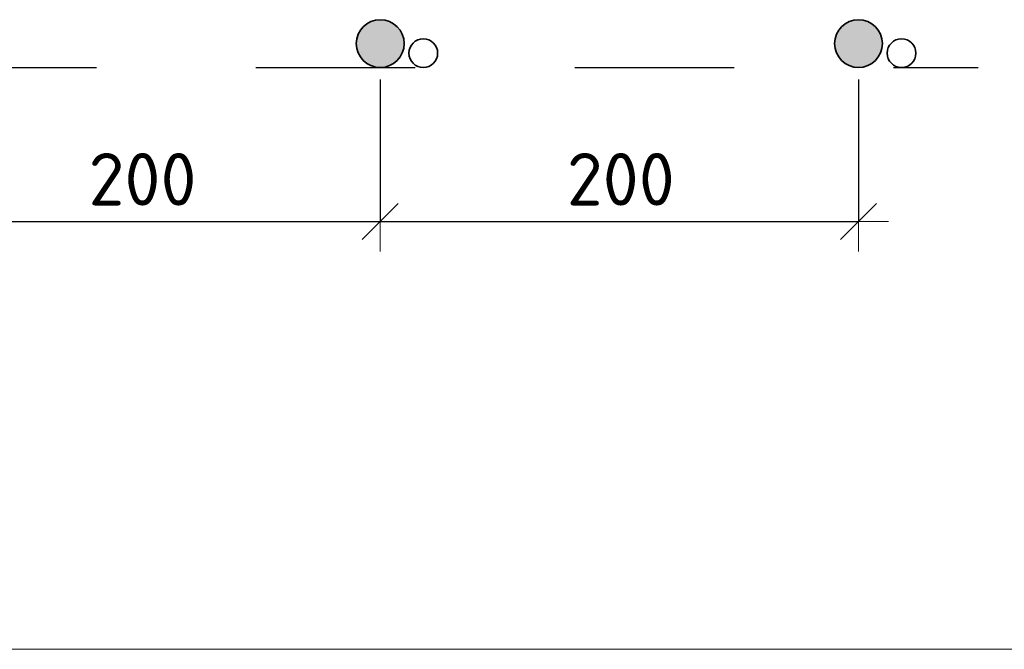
# Model space of a CAD drawing. Header units: metres. Extents: x -38 to 97, y -15 to 21.
# Tile 78 of 87: x 76.516 to 77.133, y 7.672 to 8.067. Entities that reach past the tile are written whole.
import ezdxf

# ---------------------------------------------------------------- set-up
doc = ezdxf.new("R2010")
doc.units = ezdxf.units.M
doc.header["$PDMODE"] = 65
doc.linetypes.add('______2', pattern=[0.0405, 0.03, -0.0105])
doc.layers.add('XR$3$_3898', color=7, linetype='Continuous')
doc.layers.add('XR$5$_3898', color=7, linetype='Continuous')
doc.layers.add('XR$3$Размерная линия_ общее', color=7, linetype='Continuous', lineweight=13)
doc.layers.add('XR$5$Размерная линия_ общее', color=7, linetype='Continuous', lineweight=13)
doc.styles.add('ISOCPEUR', font='txt')
doc.dimstyles.new('DIMSTYLE_8', dxfattribs={"dimtxt": 0.033, "dimasz": 0.0375, "dimexe": 0, "dimexo": 0, "dimgap": 0.0165, "dimtad": 2, "dimdec": 0, "dimlfac": 1000, "dimrnd": 1, "dimzin": 12, "dimdsep": 46, "dimtxsty": 'ISOCPEUR', "dimblk1": 'ALL_ML_STRICH', "dimblk2": 'ALL_ML_STRICH', "dimsah": 1, "dimcen": 0, "dimclrd": 7, "dimclre": 256, "dimclrt": 7, "dimadec": 0, "dimazin": 0, "dimtfac": 1, "dimtdec": 0, "dimtix": 1, "dimtmove": 2, "dimatfit": 3, "dimfxl": 0, "dimtzin": 0, "dimlwd": 0, "dimlwe": -3, "dimarcsym": 0})

# ---------------------------------------------------------------- blocks, each defined once
blk = doc.blocks.new('ALL_ML_STRICH')
at = {"color": 0, "linetype": 'ByBlock', "lineweight": -2}
for p, q in [((0, -0.5), (0, 0.5)), ((-0.3, -0.3), (0.3, 0.3)), ((-1, 0), (0.5, 0))]:
    blk.add_line(p, q, dxfattribs=at)
blk = doc.blocks.new('*D66')
at = {"layer": 'DEFPOINTS', "color": 7, "linetype": 'Continuous', "lineweight": 13, "transparency": 33554687}
for p in [(76.44196, 8.05168), (76.74196, 8.05168), (76.44196, 7.94007)]:
    blk.add_point(p, dxfattribs=at)
at = {"layer": 'XR$3$Размерная линия_ общее', "color": 253, "linetype": 'Continuous', "lineweight": -2, "true_color": 0xa0a0a0, "transparency": 33554687}
for p, q in [((76.44196, 8.02918), (76.44196, 7.94007)), ((76.74196, 8.02918), (76.74196, 7.94007))]:
    blk.add_line(p, q, dxfattribs=at)
at = {"layer": 'XR$3$Размерная линия_ общее', "color": 7, "linetype": 'Continuous', "lineweight": -2, "transparency": 33554687}
blk.add_line((76.44196, 7.94007), (76.74196, 7.94007), dxfattribs=at)
at = {"layer": 'XR$3$Размерная линия_ общее', "color": 7, "linetype": 'Continuous', "lineweight": 13, "transparency": 33554687, "xscale": 0.0375, "yscale": 0.0375, "zscale": 0.0375, "rotation": 180}
blk.add_blockref('ALL_ML_STRICH', (76.44196, 7.94007), dxfattribs=at)
at = {"layer": 'XR$3$Размерная линия_ общее', "color": 7, "linetype": 'Continuous', "lineweight": 13, "transparency": 33554687, "xscale": 0.0375, "yscale": 0.0375, "zscale": 0.0375}
blk.add_blockref('ALL_ML_STRICH', (76.74196, 7.94007), dxfattribs=at)
at = {"layer": 'XR$3$Размерная линия_ общее', "color": 7, "linetype": 'Continuous', "lineweight": 13, "transparency": 33554687, "insert": (76.55896, 7.98307), "char_height": 0.033, "width": 0.00165, "attachment_point": 1, "line_spacing_factor": 0.60241, "style": 'ISOCPEUR'}
blk.add_mtext('200', dxfattribs=at)
blk = doc.blocks.new('*D67')
at = {"layer": 'DEFPOINTS', "color": 7, "linetype": 'Continuous', "lineweight": 13, "transparency": 33554687}
for p in [(76.74196, 8.05168), (77.04196, 8.05168), (76.74196, 7.94007)]:
    blk.add_point(p, dxfattribs=at)
at = {"layer": 'XR$3$Размерная линия_ общее', "color": 253, "linetype": 'Continuous', "lineweight": -2, "true_color": 0xa0a0a0, "transparency": 33554687}
for p, q in [((76.74196, 8.02918), (76.74196, 7.94007)), ((77.04196, 8.02918), (77.04196, 7.94007))]:
    blk.add_line(p, q, dxfattribs=at)
at = {"layer": 'XR$3$Размерная линия_ общее', "color": 7, "linetype": 'Continuous', "lineweight": -2, "transparency": 33554687}
blk.add_line((76.74196, 7.94007), (77.04196, 7.94007), dxfattribs=at)
at = {"layer": 'XR$3$Размерная линия_ общее', "color": 7, "linetype": 'Continuous', "lineweight": 13, "transparency": 33554687, "xscale": 0.0375, "yscale": 0.0375, "zscale": 0.0375, "rotation": 180}
blk.add_blockref('ALL_ML_STRICH', (76.74196, 7.94007), dxfattribs=at)
at = {"layer": 'XR$3$Размерная линия_ общее', "color": 7, "linetype": 'Continuous', "lineweight": 13, "transparency": 33554687, "xscale": 0.0375, "yscale": 0.0375, "zscale": 0.0375}
blk.add_blockref('ALL_ML_STRICH', (77.04196, 7.94007), dxfattribs=at)
at = {"layer": 'XR$3$Размерная линия_ общее', "color": 7, "linetype": 'Continuous', "lineweight": 13, "transparency": 33554687, "insert": (76.85896, 7.98307), "char_height": 0.033, "width": 0.00165, "attachment_point": 1, "line_spacing_factor": 0.60241, "style": 'ISOCPEUR'}
blk.add_mtext('200', dxfattribs=at)
blk = doc.blocks.new('*D357')
at = {"layer": 'DEFPOINTS', "color": 7, "linetype": 'Continuous', "lineweight": 13, "transparency": 33554687}
for p in [(76.44196, 8.05168), (76.74196, 8.05168), (76.44196, 7.94007)]:
    blk.add_point(p, dxfattribs=at)
at = {"layer": 'XR$5$Размерная линия_ общее', "color": 253, "linetype": 'Continuous', "lineweight": -2, "true_color": 0xa0a0a0, "transparency": 33554687}
for p, q in [((76.44196, 8.02918), (76.44196, 7.94007)), ((76.74196, 8.02918), (76.74196, 7.94007))]:
    blk.add_line(p, q, dxfattribs=at)
at = {"layer": 'XR$5$Размерная линия_ общее', "color": 7, "linetype": 'Continuous', "lineweight": -2, "transparency": 33554687}
blk.add_line((76.44196, 7.94007), (76.74196, 7.94007), dxfattribs=at)
at = {"layer": 'XR$5$Размерная линия_ общее', "color": 7, "linetype": 'Continuous', "lineweight": 13, "transparency": 33554687, "xscale": 0.0375, "yscale": 0.0375, "zscale": 0.0375, "rotation": 180}
blk.add_blockref('ALL_ML_STRICH', (76.44196, 7.94007), dxfattribs=at)
at = {"layer": 'XR$5$Размерная линия_ общее', "color": 7, "linetype": 'Continuous', "lineweight": 13, "transparency": 33554687, "xscale": 0.0375, "yscale": 0.0375, "zscale": 0.0375}
blk.add_blockref('ALL_ML_STRICH', (76.74196, 7.94007), dxfattribs=at)
at = {"layer": 'XR$5$Размерная линия_ общее', "color": 7, "linetype": 'Continuous', "lineweight": 13, "transparency": 33554687, "insert": (76.55896, 7.98307), "char_height": 0.033, "width": 0.00165, "attachment_point": 1, "line_spacing_factor": 0.60241, "style": 'ISOCPEUR'}
blk.add_mtext('200', dxfattribs=at)
blk = doc.blocks.new('*D358')
at = {"layer": 'DEFPOINTS', "color": 7, "linetype": 'Continuous', "lineweight": 13, "transparency": 33554687}
for p in [(76.74196, 8.05168), (77.04196, 8.05168), (76.74196, 7.94007)]:
    blk.add_point(p, dxfattribs=at)
at = {"layer": 'XR$5$Размерная линия_ общее', "color": 253, "linetype": 'Continuous', "lineweight": -2, "true_color": 0xa0a0a0, "transparency": 33554687}
for p, q in [((76.74196, 8.02918), (76.74196, 7.94007)), ((77.04196, 8.02918), (77.04196, 7.94007))]:
    blk.add_line(p, q, dxfattribs=at)
at = {"layer": 'XR$5$Размерная линия_ общее', "color": 7, "linetype": 'Continuous', "lineweight": -2, "transparency": 33554687}
blk.add_line((76.74196, 7.94007), (77.04196, 7.94007), dxfattribs=at)
at = {"layer": 'XR$5$Размерная линия_ общее', "color": 7, "linetype": 'Continuous', "lineweight": 13, "transparency": 33554687, "xscale": 0.0375, "yscale": 0.0375, "zscale": 0.0375, "rotation": 180}
blk.add_blockref('ALL_ML_STRICH', (76.74196, 7.94007), dxfattribs=at)
at = {"layer": 'XR$5$Размерная линия_ общее', "color": 7, "linetype": 'Continuous', "lineweight": 13, "transparency": 33554687, "xscale": 0.0375, "yscale": 0.0375, "zscale": 0.0375}
blk.add_blockref('ALL_ML_STRICH', (77.04196, 7.94007), dxfattribs=at)
at = {"layer": 'XR$5$Размерная линия_ общее', "color": 7, "linetype": 'Continuous', "lineweight": 13, "transparency": 33554687, "insert": (76.85896, 7.98307), "char_height": 0.033, "width": 0.00165, "attachment_point": 1, "line_spacing_factor": 0.60241, "style": 'ISOCPEUR'}
blk.add_mtext('200', dxfattribs=at)

msp = doc.modelspace()

# ---------------------------------------------------------------- hatches: boundary and pattern name
at = {"linetype": 'Continuous', "lineweight": 25, "true_color": 0xa2a2a2, "transparency": 33554687}
for points in [[(76.75386, 8.06081), (76.75257, 8.06228), (76.7511, 8.06358), (76.74946, 8.06467), (76.7477, 8.06553), (76.74585, 8.06617), (76.74392, 8.06655), (76.74196, 8.06668), (76.74001, 8.06655), (76.73808, 8.06617), (76.73622, 8.06553), (76.73446, 8.06467), (76.73283, 8.06358), (76.73136, 8.06228), (76.73006, 8.06081), (76.72897, 8.05918), (76.72811, 8.05742), (76.72748, 8.05556), (76.72709, 8.05363), (76.72696, 8.05168), (76.72709, 8.04972), (76.72748, 8.04779), (76.72811, 8.04594), (76.72897, 8.04418), (76.73006, 8.04255), (76.73136, 8.04107), (76.73283, 8.03978), (76.73446, 8.03869), (76.73622, 8.03782), (76.73808, 8.03719), (76.74001, 8.0368), (76.74196, 8.03668), (76.74392, 8.0368), (76.74585, 8.03719), (76.7477, 8.03782), (76.74946, 8.03869), (76.7511, 8.03978), (76.75257, 8.04107), (76.75386, 8.04255), (76.75495, 8.04418), (76.75582, 8.04594), (76.75645, 8.04779), (76.75684, 8.04972), (76.75696, 8.05168), (76.75684, 8.05363), (76.75645, 8.05556), (76.75582, 8.05742), (76.75495, 8.05918)], [(76.75386, 8.06081), (76.75257, 8.06228), (76.7511, 8.06358), (76.74946, 8.06467), (76.7477, 8.06553), (76.74585, 8.06617), (76.74392, 8.06655), (76.74196, 8.06668), (76.74001, 8.06655), (76.73808, 8.06617), (76.73622, 8.06553), (76.73446, 8.06467), (76.73283, 8.06358), (76.73136, 8.06228), (76.73006, 8.06081), (76.72897, 8.05918), (76.72811, 8.05742), (76.72748, 8.05556), (76.72709, 8.05363), (76.72696, 8.05168), (76.72709, 8.04972), (76.72748, 8.04779), (76.72811, 8.04594), (76.72897, 8.04418), (76.73006, 8.04255), (76.73136, 8.04107), (76.73283, 8.03978), (76.73446, 8.03869), (76.73622, 8.03782), (76.73808, 8.03719), (76.74001, 8.0368), (76.74196, 8.03668), (76.74392, 8.0368), (76.74585, 8.03719), (76.7477, 8.03782), (76.74946, 8.03869), (76.7511, 8.03978), (76.75257, 8.04107), (76.75386, 8.04255), (76.75495, 8.04418), (76.75582, 8.04594), (76.75645, 8.04779), (76.75684, 8.04972), (76.75696, 8.05168), (76.75684, 8.05363), (76.75645, 8.05556), (76.75582, 8.05742), (76.75495, 8.05918)], [(77.05386, 8.06081), (77.05257, 8.06228), (77.0511, 8.06358), (77.04946, 8.06467), (77.0477, 8.06553), (77.04585, 8.06617), (77.04392, 8.06655), (77.04196, 8.06668), (77.04001, 8.06655), (77.03808, 8.06617), (77.03622, 8.06553), (77.03446, 8.06467), (77.03283, 8.06358), (77.03136, 8.06228), (77.03006, 8.06081), (77.02897, 8.05918), (77.02811, 8.05742), (77.02748, 8.05556), (77.02709, 8.05363), (77.02696, 8.05168), (77.02709, 8.04972), (77.02748, 8.04779), (77.02811, 8.04594), (77.02897, 8.04418), (77.03006, 8.04255), (77.03136, 8.04107), (77.03283, 8.03978), (77.03446, 8.03869), (77.03622, 8.03782), (77.03808, 8.03719), (77.04001, 8.0368), (77.04196, 8.03668), (77.04392, 8.0368), (77.04585, 8.03719), (77.0477, 8.03782), (77.04946, 8.03869), (77.0511, 8.03978), (77.05257, 8.04107), (77.05386, 8.04255), (77.05495, 8.04418), (77.05582, 8.04594), (77.05645, 8.04779), (77.05684, 8.04972), (77.05696, 8.05168), (77.05684, 8.05363), (77.05645, 8.05556), (77.05582, 8.05742), (77.05495, 8.05918)], [(77.05386, 8.06081), (77.05257, 8.06228), (77.0511, 8.06358), (77.04946, 8.06467), (77.0477, 8.06553), (77.04585, 8.06617), (77.04392, 8.06655), (77.04196, 8.06668), (77.04001, 8.06655), (77.03808, 8.06617), (77.03622, 8.06553), (77.03446, 8.06467), (77.03283, 8.06358), (77.03136, 8.06228), (77.03006, 8.06081), (77.02897, 8.05918), (77.02811, 8.05742), (77.02748, 8.05556), (77.02709, 8.05363), (77.02696, 8.05168), (77.02709, 8.04972), (77.02748, 8.04779), (77.02811, 8.04594), (77.02897, 8.04418), (77.03006, 8.04255), (77.03136, 8.04107), (77.03283, 8.03978), (77.03446, 8.03869), (77.03622, 8.03782), (77.03808, 8.03719), (77.04001, 8.0368), (77.04196, 8.03668), (77.04392, 8.0368), (77.04585, 8.03719), (77.0477, 8.03782), (77.04946, 8.03869), (77.0511, 8.03978), (77.05257, 8.04107), (77.05386, 8.04255), (77.05495, 8.04418), (77.05582, 8.04594), (77.05645, 8.04779), (77.05684, 8.04972), (77.05696, 8.05168), (77.05684, 8.05363), (77.05645, 8.05556), (77.05582, 8.05742), (77.05495, 8.05918)]]:
    msp.add_hatch(color=253, dxfattribs=at).paths.add_polyline_path(points)

# ---------------------------------------------------------------- linework, layer by layer
at = {"color": 8, "linetype": '______2', "lineweight": -3, "true_color": 0x737373, "transparency": 33554687}
msp.add_line((76.06396, 8.03668), (77.11696, 8.03668), dxfattribs=at)
msp.add_line((76.06396, 8.03668), (77.11696, 8.03668), dxfattribs=at)
at = {"color": 7, "linetype": 'Continuous', "lineweight": 13, "transparency": 33554687}
msp.add_line((86.41979, 7.67171), (67.91979, 7.67171), dxfattribs=at)
at = {"layer": 'XR$3$_3898', "color": 7, "linetype": 'Continuous', "lineweight": 35, "transparency": 33554687}
for centre, radius in [((76.74196, 8.05168), 0.015), ((77.04196, 8.05168), 0.015), ((76.76896, 8.04568), 0.009), ((77.06896, 8.04568), 0.009)]:
    msp.add_circle(centre, radius, dxfattribs=at)
at = {"layer": 'XR$5$_3898', "color": 7, "linetype": 'Continuous', "lineweight": 35, "transparency": 33554687}
for centre, radius in [((76.74196, 8.05168), 0.015), ((77.04196, 8.05168), 0.015), ((76.76896, 8.04568), 0.009), ((77.06896, 8.04568), 0.009)]:
    msp.add_circle(centre, radius, dxfattribs=at)

# ---------------------------------------------------------------- dimensions: what is measured, and where the dimension line sits
at = {"layer": 'XR$3$Размерная линия_ общее', "color": 7, "linetype": 'Continuous', "lineweight": 13, "transparency": 33554687}
for base, p1, p2, picture, middle in [((76.74196, 7.94007), (76.44196, 8.02918), (76.74196, 8.02918), '*D66', (76.59196, 7.95657)), ((77.04196, 7.94007), (76.74196, 8.02918), (77.04196, 8.02918), '*D67', (76.89196, 7.95657))]:
    dim = msp.add_linear_dim(base=base, p1=p1, p2=p2, text='200', dimstyle='DIMSTYLE_8', override={"dimpost": '<>', "dimclrd": 7, "dimclre": 253, "dimclrt": 7, "dimlwd": 0, "dimlwe": 65533}, dxfattribs=at)
    dim.commit()
    dim.dimension.update_dxf_attribs({"geometry": picture, "text_midpoint": middle, "dimtype": 160})
at = {"layer": 'XR$5$Размерная линия_ общее', "color": 7, "linetype": 'Continuous', "lineweight": 13, "transparency": 33554687}
for base, p1, p2, picture, middle in [((76.74196, 7.94007), (76.44196, 8.02918), (76.74196, 8.02918), '*D357', (76.59196, 7.95657)), ((77.04196, 7.94007), (76.74196, 8.02918), (77.04196, 8.02918), '*D358', (76.89196, 7.95657))]:
    dim = msp.add_linear_dim(base=base, p1=p1, p2=p2, text='200', dimstyle='DIMSTYLE_8', override={"dimpost": '<>', "dimclrd": 7, "dimclre": 253, "dimclrt": 7, "dimlwd": 0, "dimlwe": 65533}, dxfattribs=at)
    dim.commit()
    dim.dimension.update_dxf_attribs({"geometry": picture, "text_midpoint": middle, "dimtype": 160})

doc.saveas('drawing.dxf')
